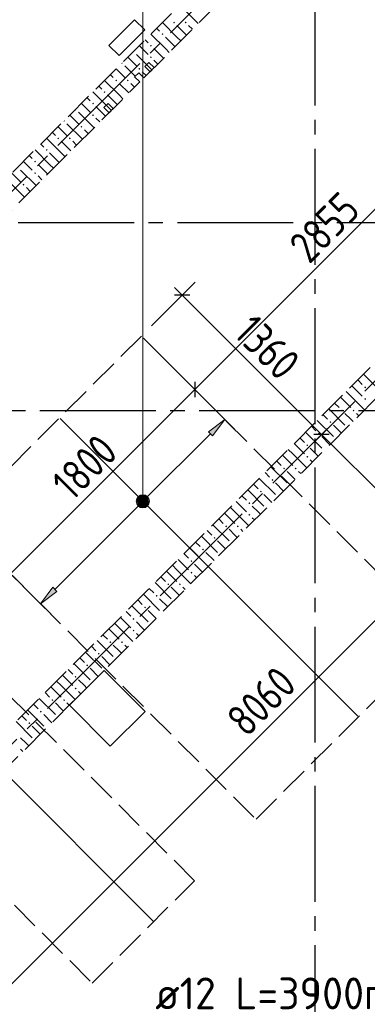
# Model space of a CAD drawing. Header units: millimetres. Extents: x 0 to 43617, y 0 to 59400.
# Tile 17 of 41: x 24334 to 26736, y 20432 to 27233. Entities that reach past the tile are written whole.
import ezdxf

# ---------------------------------------------------------------- set-up
doc = ezdxf.new("R2010")
doc.units = ezdxf.units.MM
doc.linetypes.add('______2', pattern=[270, 200, -70])
doc.linetypes.add('______5', pattern=[1100, 800, -100, 100, -100])
for name, color, linetype, lineweight in [('Standard', 7, 'Continuous', 25), ('ДОП Верх по Х', 7, 'Continuous', 25), ('Оси', 40, '______5', 18), ('Позиционная метка номер позиции', 7, 'Continuous', 13), ('Примечания', 7, 'Continuous', 25)]:
    doc.layers.add(name, color=color, linetype=linetype, lineweight=lineweight)
doc.layers.add('ЖБ Перекрытие верхний уровень', color=7, linetype='Continuous', lineweight=25, true_color=0xe0e0ff)
doc.layers.add('ЖБ Стена верхний уровень', color=7, linetype='Continuous', lineweight=25, true_color=0x006e00)
doc.styles.add('GOST 2.304-81', font='txt')
doc.styles.add('ISOCPEUR', font='txt')

msp = doc.modelspace()

# ---------------------------------------------------------------- hatches: boundary and pattern name
at = {"layer": 'ДОП Верх по Х', "linetype": 'Continuous', "lineweight": 13, "transparency": 33554687}
for points in [[(25665.9, 24358.6), (25750.7, 24471.7), (25637.6, 24386.9)], [(25158.5, 23932.5), (25221.1, 23896.5), (25175.5, 23942.1)], [(25175.5, 23942.1), (25221.1, 23896.5), (25221.1, 23915.6)], [(25175.5, 23942.1), (25221.1, 23915.6), (25194.6, 23942.1)], [(25194.6, 23942.1), (25221.1, 23915.6), (25211.6, 23932.5)], [(25149, 23915.6), (25211.6, 23879.5), (25158.5, 23932.5)], [(25149, 23896.5), (25194.6, 23870), (25149, 23915.6)], [(25149, 23915.6), (25194.6, 23870), (25211.6, 23879.5)], [(25175.5, 23870), (25149, 23896.5), (25158.5, 23879.5)], [(25149, 23896.5), (25175.5, 23870), (25194.6, 23870)], [(25158.5, 23932.5), (25211.6, 23879.5), (25221.1, 23896.5)]]:
    msp.add_hatch(color=7, dxfattribs=at).paths.add_polyline_path(points)
msp.add_hatch(color=7, dxfattribs=at).paths.add_polyline_path([(24591.1, 23283.8), (24477.9, 23198.9), (24562.8, 23312.1)], flags=16)
at = {"layer": 'ЖБ Стена верхний уровень', "linetype": 'Continuous', "lineweight": 18, "transparency": 33554687}
for points in [[(25394.5, 27213.1), (25401, 27219.6), (25407.5, 27213.1), (25401, 27206.6)], [(25474.5, 27213.1), (25481, 27219.6), (25487.5, 27213.1), (25481, 27206.6)], [(25314.5, 27133.1), (25321, 27139.6), (25327.4, 27133.1), (25321, 27126.6)], [(25123.7, 27016.9), (25127.4, 27013.1), (25121, 27006.6), (25117.2, 27010.4)], [(25234.5, 27053.1), (25240.9, 27059.6), (25247.4, 27053.1), (25240.9, 27046.6)], [(25043.7, 26936.9), (25047.4, 26933.1), (25040.9, 26926.6), (25037.2, 26930.4)], [(25234.5, 26973.1), (25240.9, 26979.6), (25247.4, 26973.1), (25240.9, 26966.6)], [(25154.4, 26893.1), (25160.9, 26899.6), (25167.4, 26893.1), (25160.9, 26886.6)], [(24994.5, 26813.1), (25001, 26819.6), (25007.5, 26813.1), (25001, 26806.6)], [(25074.5, 26813.1), (25081, 26819.6), (25087.5, 26813.1), (25081, 26806.6)], [(24914.5, 26733.1), (24921, 26739.6), (24927.4, 26733.1), (24921, 26726.6)], [(24834.5, 26653.1), (24840.9, 26659.6), (24847.4, 26653.1), (24840.9, 26646.6)], [(24723.7, 26616.9), (24727.4, 26613.1), (24721, 26606.6), (24717.2, 26610.4)], [(24643.7, 26536.9), (24647.4, 26533.1), (24640.9, 26526.6), (24637.2, 26530.4)], [(24834.5, 26573.1), (24840.9, 26579.6), (24847.4, 26573.1), (24840.9, 26566.6)], [(24754.4, 26493.1), (24760.9, 26499.6), (24767.4, 26493.1), (24760.9, 26486.6)], [(24594.5, 26413.1), (24601, 26419.6), (24607.5, 26413.1), (24601, 26406.6)], [(24674.5, 26413.1), (24681, 26419.6), (24687.5, 26413.1), (24681, 26406.6)], [(24514.5, 26333.1), (24521, 26339.6), (24527.4, 26333.1), (24521, 26326.6)], [(24434.5, 26253.1), (24440.9, 26259.6), (24447.4, 26253.1), (24440.9, 26246.6)], [(24434.5, 26173.1), (24440.9, 26179.6), (24447.4, 26173.1), (24440.9, 26166.6)], [(24354.4, 26093.1), (24360.9, 26099.6), (24367.4, 26093.1), (24360.9, 26086.6)], [(26714.5, 24693.1), (26721, 24699.6), (26727.4, 24693.1), (26721, 24686.6)], [(26714.5, 24613.1), (26721, 24619.6), (26727.4, 24613.1), (26721, 24606.6)], [(26554.4, 24533.1), (26560.9, 24539.6), (26567.4, 24533.1), (26560.9, 24526.6)], [(26634.5, 24533.1), (26640.9, 24539.6), (26647.4, 24533.1), (26640.9, 24526.6)], [(26474.5, 24453.1), (26481, 24459.6), (26487.5, 24453.1), (26481, 24446.6)], [(26394.5, 24373.1), (26401, 24379.6), (26407.5, 24373.1), (26401, 24366.6)], [(26314.5, 24293.1), (26321, 24299.6), (26327.4, 24293.1), (26321, 24286.6)], [(26314.5, 24213.1), (26321, 24219.6), (26327.4, 24213.1), (26321, 24206.6)], [(26154.4, 24133.1), (26160.9, 24139.6), (26167.4, 24133.1), (26160.9, 24126.6)], [(26234.5, 24133.1), (26240.9, 24139.6), (26247.4, 24133.1), (26240.9, 24126.6)], [(26074.5, 24053.1), (26081, 24059.6), (26087.5, 24053.1), (26081, 24046.6)], [(25994.5, 23973.1), (26001, 23979.6), (26007.5, 23973.1), (26001, 23966.6)], [(25914.5, 23893.1), (25921, 23899.6), (25927.4, 23893.1), (25921, 23886.6)], [(25914.5, 23813.1), (25921, 23819.6), (25927.4, 23813.1), (25921, 23806.6)], [(25754.4, 23733.1), (25760.9, 23739.6), (25767.4, 23733.1), (25760.9, 23726.6)], [(25834.5, 23733.1), (25840.9, 23739.6), (25847.4, 23733.1), (25840.9, 23726.6)], [(25674.5, 23653.1), (25681, 23659.6), (25687.5, 23653.1), (25681, 23646.6)], [(25594.5, 23573.1), (25601, 23579.6), (25607.5, 23573.1), (25601, 23566.6)], [(25514.5, 23493.1), (25521, 23499.6), (25527.4, 23493.1), (25521, 23486.6)], [(25514.5, 23413.1), (25521, 23419.6), (25527.4, 23413.1), (25521, 23406.6)], [(25354.4, 23333.1), (25360.9, 23339.6), (25367.4, 23333.1), (25360.9, 23326.6)], [(25434.5, 23333.1), (25440.9, 23339.6), (25447.4, 23333.1), (25440.9, 23326.6)], [(25274.5, 23253.1), (25281, 23259.6), (25287.5, 23253.1), (25281, 23246.6)], [(25194.5, 23173.1), (25201, 23179.6), (25207.5, 23173.1), (25201, 23166.6)], [(25114.5, 23093.1), (25121, 23099.6), (25127.4, 23093.1), (25121, 23086.6)], [(25114.5, 23013.1), (25121, 23019.6), (25127.4, 23013.1), (25121, 23006.6)], [(24954.4, 22933.1), (24960.9, 22939.6), (24967.4, 22933.1), (24960.9, 22926.6)], [(25034.5, 22933.1), (25040.9, 22939.6), (25047.4, 22933.1), (25040.9, 22926.6)], [(24874.5, 22853.1), (24881, 22859.6), (24887.5, 22853.1), (24881, 22846.6)], [(24794.5, 22773.1), (24801, 22779.6), (24807.5, 22773.1), (24801, 22766.6)], [(24714.5, 22693.1), (24721, 22699.6), (24727.4, 22693.1), (24721, 22686.6)], [(24714.5, 22613.1), (24721, 22619.6), (24727.4, 22613.1), (24721, 22606.6)], [(24554.4, 22533.1), (24560.9, 22539.6), (24567.4, 22533.1), (24560.9, 22526.6)], [(24634.5, 22533.1), (24640.9, 22539.6), (24647.4, 22533.1), (24640.9, 22526.6)], [(24474.5, 22453.1), (24481, 22459.6), (24487.5, 22453.1), (24481, 22446.6)], [(24394.5, 22373.1), (24401, 22379.6), (24407.5, 22373.1), (24401, 22366.6)]]:
    msp.add_hatch(color=7, dxfattribs=at).paths.add_polyline_path(points, flags=16)
at = {"layer": 'Позиционная метка номер позиции', "linetype": 'Continuous', "lineweight": 13, "transparency": 33554687}
for points in [[(25146.3, 23928.5), (25223.7, 23928.5), (25207.5, 23944.7)], [(25146.3, 23928.5), (25207.5, 23944.7), (25162.5, 23944.7)], [(25162.5, 23944.7), (25207.5, 23944.7), (25185, 23951)], [(25140, 23906), (25230, 23906), (25223.7, 23928.5)], [(25140, 23906), (25223.7, 23928.5), (25146.3, 23928.5)], [(25146.3, 23883.5), (25230, 23906), (25140, 23906)], [(25146.3, 23883.5), (25223.7, 23883.5), (25230, 23906)], [(25162.5, 23867.3), (25223.7, 23883.5), (25146.3, 23883.5)], [(25162.5, 23867.3), (25207.5, 23867.3), (25223.7, 23883.5)], [(25207.5, 23867.3), (25162.5, 23867.3), (25185, 23861)]]:
    msp.add_hatch(color=7, dxfattribs=at).paths.add_polyline_path(points)

# ---------------------------------------------------------------- linework, layer by layer
at = {"layer": 'Standard', "color": 7, "linetype": 'Continuous', "lineweight": 13, "transparency": 33554687}
for p, q in [((25457.7, 25330.4), (25404.7, 25383.5)), ((26420.3, 24367.9), (25457.7, 25330.4)), ((23281.9, 19577), (28981.2, 25276.3)), ((27522.4, 23265.7), (26420.3, 24367.9))]:
    msp.add_line(p, q, dxfattribs=at)
at = {"layer": 'Standard', "color": 251, "linetype": 'Continuous', "lineweight": -3, "true_color": 0x656565, "transparency": 33554687}
for p, q in [((25457.7, 25330.4), (25546.1, 25418.8)), ((25457.7, 25330.4), (25245.6, 25118.3)), ((25457.7, 25330.4), (25369.3, 25242)), ((25544.6, 24677.8), (25456.3, 24766.2)), ((25544.6, 24677.8), (25633, 24589.4)), ((26420.3, 24367.9), (26508.7, 24456.2)), ((26420.3, 24367.9), (26331.9, 24279.5)), ((26420.3, 24367.9), (26420.3, 24367.9)), ((24271.9, 23405), (24360.2, 23316.6))]:
    msp.add_line(p, q, dxfattribs=at)
at = {"layer": 'Standard', "color": 7, "linetype": 'Continuous', "lineweight": 25, "transparency": 33554687}
for p, q in [((25510.7, 25330.4), (25404.7, 25330.4)), ((25544.6, 24730.8), (25544.6, 24624.8)), ((26473.3, 24367.9), (26367.2, 24367.9))]:
    msp.add_line(p, q, dxfattribs=at)
at = {"layer": 'Standard', "color": 7, "linetype": 'Continuous', "lineweight": 13, "transparency": 33554687}
for points in [[(27562.2, 26695.3), (25793.5, 24926.7), (25793.5, 24926.7), (25544.6, 24677.8)], [(25544.6, 24677.8), (25217.5, 24350.7), (25217.5, 24350.7), (24271.9, 23405)]]:
    msp.add_lwpolyline(points, dxfattribs=at)
at = {"layer": 'Standard', "color": 251, "linetype": 'Continuous', "lineweight": -3, "true_color": 0x656565, "transparency": 33554687}
msp.add_lwpolyline([(25544.6, 24677.8), (25532.6, 24689.8), (25532.6, 24689.8), (25532.6, 24689.8), (25532.6, 24689.8), (25532.6, 24689.8), (25532.6, 24689.8), (25532.6, 24689.8), (25532.6, 24689.8), (25532.6, 24689.8), (25532.6, 24689.8), (25532.6, 24689.8), (25532.6, 24689.8), (25532.6, 24689.8), (25532.6, 24689.8), (25532.6, 24689.8), (25532.6, 24689.8), (25532.6, 24689.8), (25532.6, 24689.8), (25532.6, 24689.8), (25532.6, 24689.8), (25532.6, 24689.8), (25532.6, 24689.8), (25513.7, 24708.7), (25513.7, 24708.7), (25513.5, 24708.9), (25513.5, 24708.9), (25245.6, 24976.9)], dxfattribs=at)
at = {"layer": 'ДОП Верх по Х', "color": 251, "linetype": 'Continuous', "lineweight": 13, "true_color": 0x494949, "transparency": 33554687}
for p, q in [((25750.7, 24471.7), (25680, 24542.4)), ((25750.7, 24471.7), (25637.6, 24386.9)), ((25665.9, 24358.6), (25750.7, 24471.7)), ((25750.7, 24471.7), (25821.4, 24401)), ((25750.7, 24471.7), (25750.7, 24471.7)), ((25206.3, 23927.2), (25651.7, 24372.7)), ((25637.6, 24386.9), (25665.9, 24358.6)), ((24576.9, 23297.9), (25163.8, 23884.8)), ((25158.5, 23932.5), (25158.5, 23932.5)), ((25211.6, 23879.5), (25211.6, 23879.5)), ((24477.9, 23198.9), (24407.2, 23269.6)), ((24477.9, 23198.9), (24562.8, 23312.1)), ((24591.1, 23283.8), (24477.9, 23198.9)), ((24562.8, 23312.1), (24591.1, 23283.8)), ((24477.9, 23198.9), (24548.6, 23128.2)), ((24477.9, 23198.9), (24477.9, 23198.9))]:
    msp.add_line(p, q, dxfattribs=at)
at = {"layer": 'ДОП Верх по Х', "color": 7, "linetype": 'Continuous', "lineweight": 18, "transparency": 33554687}
for p, q in [((26669.7, 22421.4), (24613.4, 24477.7)), ((25255.5, 21007.2), (23199.2, 23063.5))]:
    msp.add_line(p, q, dxfattribs=at)
at = {"layer": 'ДОП Верх по Х', "color": 251, "linetype": 'Continuous', "lineweight": 13, "true_color": 0x494949, "transparency": 33554687}
msp.add_circle((25185, 23906), 37.5, dxfattribs=at)
at = {"layer": 'ЖБ Перекрытие верхний уровень', "color": 7, "linetype": 'Continuous', "lineweight": 18, "transparency": 33554687}
for p, q in [((25127.6, 27232.3), (24950.8, 27055.5)), ((25198.3, 27161.6), (25127.6, 27232.3)), ((25021.5, 26984.8), (25198.3, 27161.6)), ((24950.8, 27055.5), (25021.5, 26984.8)), ((25227.5, 26936.9), (25199.3, 26908.6)), ((25262.9, 26901.6), (25227.5, 26936.9)), ((25199.3, 26908.6), (25234.6, 26873.3)), ((25234.6, 26873.3), (25262.9, 26901.6)), ((24944.7, 26654.1), (24916.4, 26625.8)), ((24916.4, 26625.8), (24951.8, 26590.5)), ((24980.1, 26618.7), (24944.7, 26654.1)), ((24951.8, 26590.5), (24980.1, 26618.7)), ((24917.9, 22738.2), (24677.5, 22497.8)), ((25200.8, 22455.4), (24917.9, 22738.2)), ((24677.5, 22497.8), (24960.3, 22215)), ((24960.3, 22215), (25200.8, 22455.4))]:
    msp.add_line(p, q, dxfattribs=at)
at = {"layer": 'ЖБ Стена верхний уровень', "color": 251, "linetype": '______2', "lineweight": 13, "true_color": 0x656565, "transparency": 33554687}
for p, q in [((27483.2, 29376.4), (23820.4, 25713.6)), ((25192.2, 26830.9), (26507.4, 28146.1)), ((25156.8, 26866.2), (25128.5, 26837.9)), ((25192.2, 26830.9), (25156.8, 26866.2)), ((23947.7, 25586.4), (25163.9, 26802.6)), ((25128.5, 26837.9), (25163.9, 26802.6)), ((28091.3, 26166.2), (23700.2, 21775.1)), ((22462.8, 20283.1), (28218.6, 26038.9))]:
    msp.add_line(p, q, dxfattribs=at)
at = {"layer": 'ЖБ Стена верхний уровень', "color": 9, "linetype": 'Continuous', "lineweight": 18, "true_color": 0xc7c7c7, "transparency": 33554687}
for p, q in [((25460.9, 27313.1), (25567.7, 27206.4)), ((25421, 27113.1), (25320.4, 27213.7)), ((25280.4, 27173.7), (25301, 27153.1)), ((25421, 27193.1), (25487.7, 27126.4)), ((25501, 27193.1), (25527.7, 27166.4)), ((25200.4, 27093.7), (25221, 27073.1)), ((25340.9, 27033.1), (25240.4, 27133.7)), ((25340.9, 27113.1), (25407.7, 27046.4)), ((25421, 27113.1), (25447.7, 27086.4)), ((25181, 27033.1), (25160.4, 27053.7)), ((25221, 26993.1), (25181, 27033.1)), ((25260.9, 27033.1), (25327.7, 26966.4)), ((25340.9, 27033.1), (25367.7, 27006.4)), ((25080.4, 26973.7), (25140.9, 26913.1)), ((25140.9, 26993.1), (25247.7, 26886.4)), ((25260.9, 26953.1), (25287.7, 26926.4)), ((25021, 26873.1), (25000.4, 26893.7)), ((25060.9, 26833.1), (25021, 26873.1)), ((25060.9, 26913.1), (25132.4, 26841.7)), ((25181, 26873.1), (25207.7, 26846.4)), ((25021, 26713.1), (24920.4, 26813.7)), ((24960.4, 26853.7), (24981, 26833.1)), ((24940.9, 26633.1), (24840.4, 26733.7)), ((24880.4, 26773.7), (24901, 26753.1)), ((25021, 26793.1), (25087.7, 26726.4)), ((25101, 26793.1), (25127.7, 26766.4)), ((24800.4, 26693.7), (24821, 26673.1)), ((24940.9, 26713.1), (25007.7, 26646.4)), ((25021, 26713.1), (25047.7, 26686.4)), ((24740.9, 26593.1), (24847.7, 26486.4)), ((24781, 26633.1), (24760.4, 26653.7)), ((24821, 26593.1), (24781, 26633.1)), ((24860.9, 26633.1), (24927.7, 26566.4)), ((24940.9, 26633.1), (24967.7, 26606.4)), ((24680.4, 26573.7), (24740.9, 26513.1)), ((24860.9, 26553.1), (24887.7, 26526.4)), ((24621, 26473.1), (24600.4, 26493.7)), ((24660.9, 26433.1), (24621, 26473.1)), ((24660.9, 26513.1), (24767.7, 26406.4)), ((24781, 26473.1), (24807.7, 26446.4)), ((24621, 26313.1), (24520.4, 26413.7)), ((24560.4, 26453.7), (24581, 26433.1)), ((24621, 26393.1), (24687.7, 26326.4)), ((24701, 26393.1), (24727.7, 26366.4)), ((24540.9, 26233.1), (24440.4, 26333.7)), ((24480.4, 26373.7), (24501, 26353.1)), ((24381, 26233.1), (24360.4, 26253.7)), ((24400.4, 26293.7), (24421, 26273.1)), ((24540.9, 26313.1), (24607.7, 26246.4)), ((24621, 26313.1), (24647.7, 26286.4)), ((24340.9, 26193.1), (24447.7, 26086.4)), ((24421, 26193.1), (24381, 26233.1)), ((24460.9, 26233.1), (24527.7, 26166.4)), ((24540.9, 26233.1), (24567.7, 26206.4)), ((24280.4, 26173.7), (24340.9, 26113.1)), ((24460.9, 26153.1), (24487.7, 26126.4)), ((24260.9, 26113.1), (24367.7, 26006.4)), ((24381, 26073.1), (24407.7, 26046.4)), ((26709.6, 24784.5), (26821, 24673.1)), ((26629.6, 24704.5), (26701, 24633.1)), ((26669.6, 24744.5), (26701, 24713.1)), ((26549.6, 24624.5), (26621, 24553.1)), ((26589.6, 24664.5), (26621, 24633.1)), ((26621, 24633.1), (26716.9, 24537.2)), ((26509.6, 24584.5), (26540.9, 24553.1)), ((26429.6, 24504.5), (26460.9, 24473.1)), ((26469.6, 24544.5), (26581, 24433.1)), ((26621, 24473.1), (26581, 24513.1)), ((26660.9, 24513.1), (26676.9, 24497.2)), ((26349.6, 24424.5), (26381, 24393.1)), ((26389.6, 24464.5), (26501, 24353.1)), ((26556.9, 24377.2), (26501, 24433.1)), ((26636.9, 24457.2), (26621, 24473.1)), ((26309.6, 24384.5), (26421, 24273.1)), ((26476.9, 24297.2), (26421, 24353.1)), ((26229.6, 24304.5), (26301, 24233.1)), ((26269.6, 24344.5), (26301, 24313.1)), ((26149.6, 24224.5), (26221, 24153.1)), ((26189.6, 24264.5), (26221, 24233.1)), ((26221, 24233.1), (26316.9, 24137.2)), ((26381, 24233.1), (26340.9, 24273.1)), ((26396.9, 24217.2), (26381, 24233.1)), ((26069.6, 24144.5), (26181, 24033.1)), ((26109.6, 24184.5), (26140.9, 24153.1)), ((26340.9, 24193.1), (26356.9, 24177.2)), ((26029.6, 24104.5), (26060.9, 24073.1)), ((26221, 24073.1), (26181, 24113.1)), ((26260.9, 24113.1), (26276.9, 24097.2)), ((25949.6, 24024.5), (25981, 23993.1)), ((25989.6, 24064.5), (26101, 23953.1)), ((26156.9, 23977.2), (26101, 24033.1)), ((26236.9, 24057.2), (26221, 24073.1)), ((25869.6, 23944.5), (25901, 23913.1)), ((25909.6, 23984.5), (26021, 23873.1)), ((26076.9, 23897.2), (26021, 23953.1)), ((25829.6, 23904.5), (25901, 23833.1)), ((25981, 23833.1), (25940.9, 23873.1)), ((25749.6, 23824.5), (25821, 23753.1)), ((25789.6, 23864.5), (25821, 23833.1)), ((25821, 23833.1), (25916.9, 23737.2)), ((25996.9, 23817.2), (25981, 23833.1)), ((25669.6, 23744.5), (25781, 23633.1)), ((25709.6, 23784.5), (25740.9, 23753.1)), ((25940.9, 23793.1), (25956.9, 23777.2)), ((25629.6, 23704.5), (25660.9, 23673.1)), ((25821, 23673.1), (25781, 23713.1)), ((25836.9, 23657.2), (25821, 23673.1)), ((25860.9, 23713.1), (25876.9, 23697.2)), ((25549.6, 23624.5), (25581, 23593.1)), ((25589.6, 23664.5), (25701, 23553.1)), ((25756.9, 23577.2), (25701, 23633.1)), ((25469.6, 23544.5), (25501, 23513.1)), ((25509.6, 23584.5), (25621, 23473.1)), ((25676.9, 23497.2), (25621, 23553.1)), ((25389.6, 23464.5), (25421, 23433.1)), ((25429.6, 23504.5), (25501, 23433.1)), ((25581, 23433.1), (25540.9, 23473.1)), ((25349.6, 23424.5), (25421, 23353.1)), ((25421, 23433.1), (25516.9, 23337.2)), ((25596.9, 23417.2), (25581, 23433.1)), ((25269.6, 23344.5), (25381, 23233.1)), ((25309.6, 23384.5), (25340.9, 23353.1)), ((25540.9, 23393.1), (25556.9, 23377.2)), ((25189.6, 23264.5), (25301, 23153.1)), ((25229.6, 23304.5), (25260.9, 23273.1)), ((25421, 23273.1), (25381, 23313.1)), ((25436.9, 23257.2), (25421, 23273.1)), ((25460.9, 23313.1), (25476.9, 23297.2)), ((25149.6, 23224.5), (25181, 23193.1)), ((25356.9, 23177.2), (25301, 23233.1)), ((25069.6, 23144.5), (25101, 23113.1)), ((25109.6, 23184.5), (25221, 23073.1)), ((25276.9, 23097.2), (25221, 23153.1)), ((24989.6, 23064.5), (25021, 23033.1)), ((25029.6, 23104.5), (25101, 23033.1)), ((25181, 23033.1), (25140.9, 23073.1)), ((24949.6, 23024.5), (25021, 22953.1)), ((25021, 23033.1), (25116.9, 22937.2)), ((25140.9, 22993.1), (25156.9, 22977.2)), ((25196.9, 23017.2), (25181, 23033.1)), ((24869.6, 22944.5), (24981, 22833.1)), ((24909.6, 22984.5), (24940.9, 22953.1)), ((24789.6, 22864.5), (24901, 22753.1)), ((24829.6, 22904.5), (24860.9, 22873.1)), ((25021, 22873.1), (24981, 22913.1)), ((25036.9, 22857.2), (25021, 22873.1)), ((25060.9, 22913.1), (25076.9, 22897.2)), ((24709.6, 22784.5), (24821, 22673.1)), ((24749.6, 22824.5), (24781, 22793.1)), ((24956.9, 22777.2), (24901, 22833.1)), ((24669.6, 22744.5), (24701, 22713.1)), ((24876.9, 22697.2), (24821, 22753.1)), ((24589.6, 22664.5), (24621, 22633.1)), ((24629.6, 22704.5), (24701, 22633.1)), ((24781, 22633.1), (24740.9, 22673.1)), ((24509.6, 22584.5), (24540.9, 22553.1)), ((24549.6, 22624.5), (24621, 22553.1)), ((24621, 22633.1), (24716.9, 22537.2)), ((24740.9, 22593.1), (24756.9, 22577.2)), ((24796.9, 22617.2), (24781, 22633.1)), ((24469.6, 22544.5), (24581, 22433.1)), ((24621, 22473.1), (24581, 22513.1)), ((24660.9, 22513.1), (24676.9, 22497.2)), ((24389.6, 22464.5), (24501, 22353.1)), ((24429.6, 22504.5), (24460.9, 22473.1)), ((24636.9, 22457.2), (24621, 22473.1)), ((24309.6, 22384.5), (24421, 22273.1)), ((24349.6, 22424.5), (24381, 22393.1)), ((24556.9, 22377.2), (24501, 22433.1)), ((24476.9, 22297.2), (24421, 22353.1)), ((24381, 22233.1), (24340.9, 22273.1)), ((24340.9, 22193.1), (24356.9, 22177.2)), ((24396.9, 22217.2), (24381, 22233.1))]:
    msp.add_line(p, q, dxfattribs=at)
at = {"layer": 'Оси', "color": 8, "linetype": '______5', "lineweight": -3, "transparency": 33554687}
for p, q in [((26374, 51640), (26374, 7100)), ((12153.1, 13919.1), (31163, 32929)), ((14415.9, 12363.5), (33072.2, 31019.8)), ((29524, 25830), (3600, 25830)), ((34074, 24530), (3600, 24530)), ((34074, 24530), (3600, 24530))]:
    msp.add_line(p, q, dxfattribs=at)
at = {"layer": 'Позиционная метка номер позиции', "color": 7, "linetype": 'Continuous', "lineweight": 13, "transparency": 33554687}
for p, q in [((25185, 23951), (25185, 23951)), ((25140, 23906), (25140, 23906)), ((25230, 23906), (25230, 23906)), ((25185, 23861), (25185, 23861))]:
    msp.add_line(p, q, dxfattribs=at)
msp.add_lwpolyline([(25185, 23906), (25185, 27904.5), (22685, 27904.5)], dxfattribs=at)
msp.add_circle((25185, 23906), 45, dxfattribs=at)
at = {"layer": 'Примечания', "color": 7, "linetype": '______2', "lineweight": 18, "transparency": 33554687}
for p, q in [((25174.8, 25047.6), (23902.1, 23774.8)), ((27239.6, 22982.8), (25174.8, 25047.6)), ((23902.1, 23774.8), (25966.8, 21710)), ((25542.5, 21285.8), (23477.8, 23350.5)), ((25966.8, 21710), (27239.6, 22982.8)), ((22770.7, 22643.4), (24835.4, 20578.7)), ((24835.4, 20578.7), (25542.5, 21285.8))]:
    msp.add_line(p, q, dxfattribs=at)

# ---------------------------------------------------------------- texts
at = {"layer": 'Standard', "color": 7, "linetype": 'Continuous', "lineweight": 25, "transparency": 33554687, "char_height": 220, "attachment_point": 7, "style": 'GOST 2.304-81'}
for s, insert, width, rotation in [('2855', (26335.7, 25539.5), 641.478, 45), ('1360', (25803, 25055.9), 610.171, 315), ('1800', (24695.9, 23899.9), 625.738, 45), ('8060', (25902.7, 22268.5), 672.621, 45)]:
    msp.add_mtext(s, dxfattribs=dict(at, insert=insert, width=width, rotation=rotation))
at = {"layer": 'ДОП Верх по Х', "color": 7, "linetype": 'Continuous', "lineweight": 13, "transparency": 33554687, "insert": (25270.6, 20397.3), "char_height": 220, "width": 2150.523, "attachment_point": 7, "style": 'ISOCPEUR'}
msp.add_mtext('\\W0.96;ø12 L=3900mm ', dxfattribs=at)

doc.saveas('drawing.dxf')
